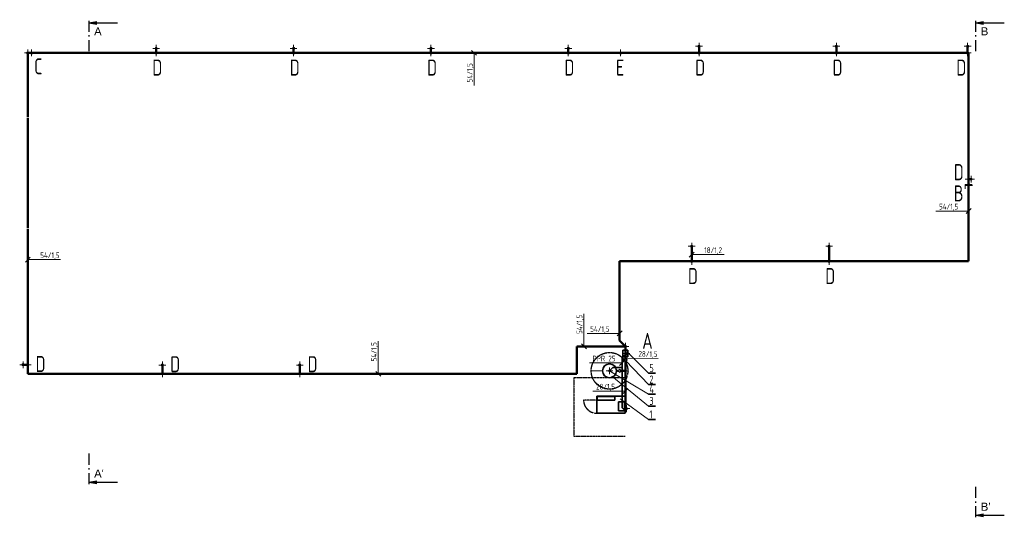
# Model space of a CAD drawing. Header units: millimetres. Extents: x 268235 to 512960, y -33037 to 58647.
# Tile 2 of 7: x 295996 to 339005, y -9372 to 12392. Entities that reach past the tile are written whole.
import ezdxf
from ezdxf.enums import TextEntityAlignment as Align

# ---------------------------------------------------------------- set-up
doc = ezdxf.new("R2010")
doc.units = ezdxf.units.MM
doc.header["$LTSCALE"] = 0.25
doc.linetypes.add('ACAD_ISO02W100', pattern=[15, 12, -3])
doc.linetypes.add('ACAD_ISO04W100', pattern=[30, 24, -3, 0, -3])
doc.layers.get('0').update_dxf_attribs({"lineweight": 20})
for name, color, linetype, lineweight in [('_STL_V_ARMATURY', 7, 'Continuous', 20), ('_STL_V_KONDENZÁT', 84, 'KONDENZÁT', 35), ('_STL_V_POPIS_A', 7, 'Continuous', 20), ('_STL_V_POPIS_B', 150, 'Continuous', 35), ('_STL_V_VZDUCH', 162, 'STL_VZDUCH', 50), ('_STL_V_ZAŘ', 53, 'Continuous', 35), ('_VYT_POPIS_B', 150, 'Continuous', 35), ('CKSYMBOLY', 3, 'Continuous', 25), ('TLAKOVÝ VZDUCH popis', 7, 'Continuous', 18)]:
    doc.layers.add(name, color=color, linetype=linetype, lineweight=lineweight)
doc.styles.get("Standard").update_dxf_attribs({"font": 'arial.ttf'})
doc.styles.add('Stl_vzduch', font='isocp.shx', dxfattribs={"width": 0.8})
doc.styles.add('Vytápění', font='isocp.shx', dxfattribs={"width": 0.8})
doc.linetypes.add('KONDENZÁT', pattern='A,30,-6.08,["K",Standard,S=5,R=0,X=-2.1,Y=-2.45],-6.08', length=42.16)
doc.linetypes.add('STL_VZDUCH', pattern='A,30,-6.08,["V",Standard,S=5,R=0,X=-2.1,Y=-2.45],-6.08', length=42.16)

# ---------------------------------------------------------------- blocks, each defined once
blk = doc.blocks.new('A$C0BF07F07')
at = {"layer": '_STL_V_ARMATURY'}
for p, q in [((-75, 0), (75, 0)), ((0, -75), (0, 75))]:
    blk.add_line(p, q, dxfattribs=at)
blk.add_circle((0, 0), 25, dxfattribs=at)
blk = doc.blocks.new('rez1_dl')
for q in [(-0.122, -0.689), (0, -2.5), (0.122, -0.689)]:
    blk.add_line((0, 0), q)
at = {"const_width": 0.14}
for points in [[(-0.196, 0), (0.804, 0)], [(1.084, 0), (1.224, 0)], [(1.504, 0), (2.504, 0)]]:
    blk.add_lwpolyline(points, dxfattribs=at)
blk.add_attdef('A2', (0.397, -0.451), '', height=0.7, rotation=270)
blk.add_attdef('A1', (0.422, -1.145), '', height=0.7)
blk = doc.blocks.new('rez1_hp')
for q in [(-0.122, -0.689), (0, -2.5), (0.122, -0.689)]:
    blk.add_line((0, 0), q)
at = {"const_width": 0.14}
for points in [[(-1.504, 0), (-2.504, 0)], [(-1.084, 0), (-1.224, 0)], [(0.196, 0), (-0.804, 0)]]:
    blk.add_lwpolyline(points, dxfattribs=at)
blk.add_attdef('A1', text='', height=0.7).set_placement((-0.397, -1.146), align=Align.RIGHT)
blk.add_attdef('A2', (-1.097, -0.451), '', height=0.7, rotation=270)

msp = doc.modelspace()

# ---------------------------------------------------------------- linework, layer by layer
at = {"layer": '_STL_V_KONDENZÁT'}
for p, q in [((322493, -2183), (322307, -2368)), ((322307, -4554), (322307, -2368)), ((322307, -2462), (322454, -2462)), ((321906, -2789), (321760, -2935)), ((321906, -2789), (322307, -2789)), ((322472, -4710), (322307, -4554))]:
    msp.add_line(p, q, dxfattribs=at)
at = {"layer": '_STL_V_POPIS_A'}
for p, q in [((337294, 5199), (337294, 5004)), ((337610, 5152), (337294, 5152)), ((323462, -3034), (322547, -2114)), ((323462, -3535), (322469, -2498)), ((321460, -2935), (320960, -2935)), ((323462, -3953), (321803, -2971)), ((322228, -3009), (322228, -2861)), ((323462, -4471), (321863, -3164)), ((323462, -5060), (322232, -4160))]:
    msp.add_line(p, q, dxfattribs=at)
at = {"layer": '_STL_V_POPIS_B'}
for p, q in [((323462, -3034), (323770, -3034)), ((323462, -3535), (323770, -3535)), ((323462, -3953), (323770, -3953)), ((323462, -4471), (323770, -4471)), ((323462, -5060), (323770, -5060))]:
    msp.add_line(p, q, dxfattribs=at)
at = {"layer": '_STL_V_VZDUCH'}
for p, q in [((325670, 10944), (325670, 11232)), ((331670, 10944), (331670, 11232)), ((337402, 10944), (337402, 11232)), ((296350, 8157), (296350, 10944)), ((296400, 10944), (296468, 10944)), ((296568, 10944), (319908, 10944)), ((301958, 10944), (301958, 11142)), ((307958, 10944), (307958, 11142)), ((313958, 10944), (313958, 11142)), ((319958, 10944), (319958, 11142)), ((320008, 10944), (322194, 10944)), ((322294, 10944), (337352, 10944)), ((337444, 5481), (337444, 10917)), ((296350, 3295), (296350, 8107)), ((337444, 5431), (337553, 5431)), ((337444, 5249), (337444, 5381)), ((337444, 1845), (337444, 5149)), ((296350, -2622), (296350, 3245)), ((325352, 1895), (325352, 2502)), ((331352, 1895), (331352, 2502)), ((322201, 1845), (325302, 1845)), ((322201, -1617), (322201, 1845)), ((325402, 1845), (331302, 1845)), ((331402, 1845), (337444, 1845)), ((322454, -1870), (322201, -1617)), ((320331, -3066), (320331, -1870)), ((320331, -1870), (322404, -1870)), ((322454, -2402), (322454, -1920)), ((322454, -2888), (322454, -2522)), ((296146, -2672), (296350, -2672)), ((296350, -3066), (296350, -2722)), ((302230, -3066), (302230, -2681)), ((308230, -3066), (308230, -2681)), ((322228, -2935), (322404, -2935)), ((322454, -4539), (322454, -2985)), ((296350, -3066), (302180, -3066)), ((302280, -3066), (308180, -3066)), ((308280, -3066), (320331, -3066)), ((322454, -4539), (322499, -4584))]:
    msp.add_line(p, q, dxfattribs=at)
at = {"layer": '_STL_V_ZAŘ'}
for p, q in [((322557, -2038), (322335, -2038)), ((322335, -2038), (322335, -2328)), ((322557, -2328), (322557, -2038)), ((322335, -2328), (322557, -2328)), ((321200, -4035), (321200, -4785)), ((322440, -4035), (321200, -4035)), ((321217, -4057), (321217, -4209)), ((321999, -4057), (321217, -4057)), ((321999, -4209), (321217, -4209)), ((321999, -4057), (321999, -4209)), ((322408, -4292), (322146, -4292)), ((322146, -4292), (322146, -4686)), ((322408, -4292), (322408, -4686)), ((322440, -4035), (322440, -4785)), ((322408, -4686), (322146, -4686)), ((322440, -4584), (322472, -4584)), ((322440, -4710), (322472, -4710)), ((321200, -4785), (322440, -4785))]:
    msp.add_line(p, q, dxfattribs=at)
at = {"layer": '_STL_V_ZAŘ', "linetype": 'ACAD_ISO04W100'}
for p, q in [((322060, -2923), (322103, -2923)), ((322060, -2948), (322103, -2948)), ((322103, -2948), (322103, -2923))]:
    msp.add_line(p, q, dxfattribs=at)
at = {"layer": '_STL_V_ZAŘ', "linetype": 'ACAD_ISO02W100', "lineweight": 25}
for p, q in [((322440, -3235), (320200, -3235)), ((320200, -3235), (320200, -5785)), ((321200, -4211), (320626, -4211)), ((320200, -5785), (322440, -5785))]:
    msp.add_line(p, q, dxfattribs=at)
msp.add_circle((321760, -2935), 800, dxfattribs=at)
at = {"layer": '_STL_V_ZAŘ', "linetype": 'ACAD_ISO04W100'}
msp.add_circle((322454, -2462), 60, dxfattribs=at)
at = {"layer": '_STL_V_ZAŘ'}
msp.add_circle((321760, -2935), 300, dxfattribs=at)
at = {"layer": '_STL_V_ZAŘ', "linetype": 'ACAD_ISO02W100', "lineweight": 25}
msp.add_arc((321200, -4211), 574, 180, 270, dxfattribs=at)
at = {"layer": 'TLAKOVÝ VZDUCH popis', "color": 7, "ltscale": 80}
for p, q in [((315737, 11051), (315956, 10837)), ((315847, 10944), (315847, 9521)), ((337444, 4040), (336020, 4040)), ((337551, 4150), (337337, 3931)), ((325459, 2248), (325245, 2029)), ((296457, 2027), (296243, 1808)), ((297774, 1918), (296350, 1918)), ((326775, 2138), (325352, 2138)), ((320640, -447), (320640, -1870)), ((322314, -1194), (322100, -1413)), ((311661, -1642), (311661, -3066)), ((322207, -1303), (320784, -1303)), ((320530, -1763), (320749, -1977)), ((322414, -2480), (322200, -2699)), ((322561, -2271), (322347, -2490)), ((322467, -2380), (323890, -2399)), ((311552, -2959), (311771, -3173)), ((322307, -2590), (320884, -2590)), ((322228, -2861), (322103, -2935)), ((322228, -3009), (322103, -2935)), ((322460, -3818), (321037, -3818)), ((322567, -3709), (322354, -3927))]:
    msp.add_line(p, q, dxfattribs=at)

# ---------------------------------------------------------------- block references
at = {"layer": '_VYT_POPIS_B', "yscale": 2, "zscale": 2}
for p, xscale, rotation in [((301958, 11142), 2, 90), ((307958, 11142), 2, 90), ((313958, 11142), 2, 90), ((319958, 11142), 2, 90), ((325670, 11232), 2, 90), ((331670, 11232), 2, 90), ((337402, 11232), 2, 90), ((296350, 10944), -2, 180), ((296518, 10944), -2, 180), ((301958, 10944), 2, 90), ((307958, 10944), 2, 90), ((313958, 10944), 2, 90), ((319958, 10944), 2, 90), ((322244, 10944), 2, 90), ((325670, 10944), 2, 90), ((331670, 10944), 2, 90), ((337402, 10944), 2, 90), ((337444, 5199), -2, 89.99999999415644), ((325352, 2502), -2, 89.99999999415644), ((331352, 2502), -2, 89.99999999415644), ((325352, 1845), -2, 89.99999999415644), ((331352, 1845), -2, 89.99999999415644), ((322454, -1870), 2, 270), ((322493, -2183), 2, 270), ((302230, -2681), 2, 270), ((308230, -2681), 2, 270), ((302230, -3066), 2, 270), ((308230, -3066), 2, 270), ((321760, -2935), 2, 270), ((322454, -2935), 2, 270), ((322499, -4584), 2, 270)]:
    msp.add_blockref('A$C0BF07F07', p, dxfattribs=dict(at, xscale=xscale, rotation=rotation))
at = {"layer": '_VYT_POPIS_B', "xscale": 2, "yscale": 2, "zscale": 2}
for p in [(337444, 5431), (337553, 5431), (296146, -2672), (296350, -2672)]:
    msp.add_blockref('A$C0BF07F07', p, dxfattribs=at)
at = {"layer": 'CKSYMBOLY', "xscale": 500, "yscale": 500, "zscale": 500, "rotation": 90}
for name, p, values in [('rez1_hp', (299023, 12259), {'A2': 'A'}), ('rez1_hp', (337755, 12259), {'A2': 'B'}), ('rez1_dl', (299023, -7791), {'A2': "A'"}), ('rez1_dl', (337755, -9239), {'A2': "B'"})]:
    msp.add_blockref(name, p, dxfattribs=at).add_auto_attribs(values)

# ---------------------------------------------------------------- texts
at = {"layer": '_STL_V_POPIS_A', "style": 'Vytápění', "width": 0.8}
for s, rotation, p in [('54/1,5', 90, (315781, 9655)), ('54/1,5', 90, (320573, -1325)), ('54/1,5', 90, (311595, -2521)), ('28/1,5', 359.2557, (323023, -2321))]:
    msp.add_text(s, height=250, rotation=rotation, dxfattribs=at).set_placement(p)
for s, p in [('54/1,5', (336155, 4107)), ('54/1,5', (296895, 1984)), ('18/1,2', (325897, 2205)), ('54/1,5', (320919, -1237)), ('PPR 25', (321018, -2523)), ('28/1,5', (321172, -3752))]:
    msp.add_text(s, height=250, dxfattribs=at).set_placement(p)
at = {"layer": '_STL_V_POPIS_B', "style": 'Stl_vzduch', "width": 0.8}
for s, height, p in [('C', 700, (296627, 10006)), ('D', 700, (301792, 9951)), ('D', 700, (307792, 9951)), ('D', 700, (313792, 9951)), ('D', 700, (319792, 9951)), ('E', 700, (322040, 9951)), ('D', 700, (325504, 9951)), ('D', 700, (331504, 9951)), ('D', 700, (336911, 9951)), ('D', 700, (336796, 5387)), ('B', 700, (336796, 4461)), ('D', 700, (325186, 852)), ('D', 700, (331186, 852)), ('A', 700, (323191, -1977)), ('D', 700, (296691, -2987)), ('D', 700, (302572, -2995)), ('D', 700, (308572, -2995)), ('5', 350, (323503, -2987)), ('2', 350, (323503, -3488)), ('4', 350, (323503, -3906)), ('3', 350, (323503, -4423)), ('1', 350, (323503, -5013))]:
    msp.add_text(s, height=height, dxfattribs=at).set_placement(p)

doc.saveas('drawing.dxf')
